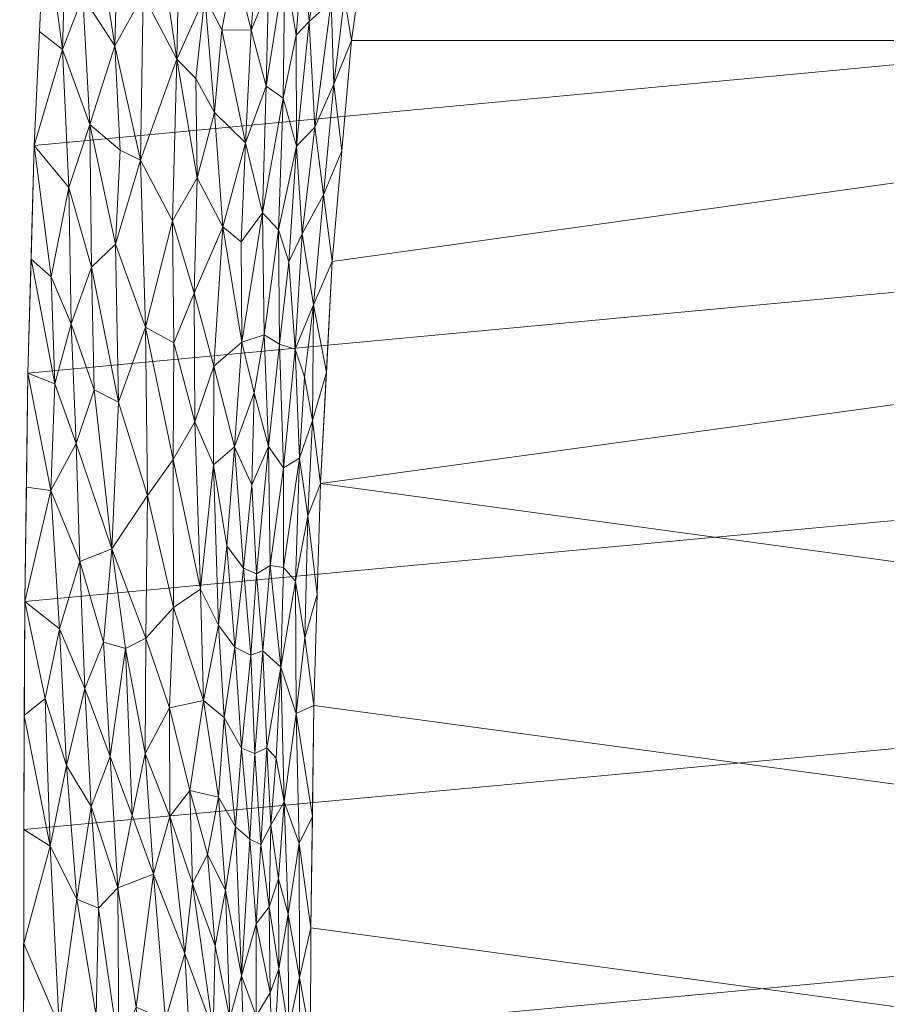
# Model space of a CAD drawing. Header units: millimetres. Extents: x -203 to 203, y 0 to 684.
# Tile 254 of 256: x -192 to -43, y 199 to 369. Entities that reach past the tile are written whole.
import ezdxf

# ---------------------------------------------------------------- set-up
doc = ezdxf.new("R2010")
doc.units = ezdxf.units.MM
doc.layers.add('A-GENM', color=13, linetype='Continuous')

# ---------------------------------------------------------------- blocks, each defined once
blk = doc.blocks.new('Model_CL26225-6DAMYCB - Model_CL26225-6DAMYCB-430334-Preview')
at = {"layer": 'A-GENM', "lineweight": 9}
mesh = blk.add_polyface(dxfattribs=at)
corners = [(171.46, 0, 400), (175.94, 0.49, 400), (180.23, 1.96, 400), (184.09, 4.33, 400), (187.33, 7.51, 400), (189.78, 11.32, 400), (191.29, 15.59, 400), (191.79, 20.09, 400), (191.6, 63.45, 400), (191.42, 106.81, 400), (191.25, 146.18, 400), (191.11, 185.54, 400), (191.09, 224.9, 400), (190.94, 264.27, 400), (190.44, 303.63, 400), (189.41, 342.98, 400), (187.66, 382.31, 400), (184.94, 421.57, 400), (180.92, 460.76, 400), (175.12, 499.7, 400), (166.72, 538.13, 400), (153.95, 575.36, 400), (134.26, 609.4, 400), (108.08, 638.75, 400), (76.41, 662.06, 400), (40.41, 677.81, 400), (1.61, 683.99, 400), (-37.32, 678.86, 400), (-73.68, 663.94, 400), (-105.81, 641.29, 400), (-132.56, 612.47, 400), (-152.92, 578.81, 400), (-166.29, 541.83, 400), (-175.01, 503.45, 400), (-181.02, 464.54, 400), (-185.18, 425.39, 400), (-188.01, 386.13, 400), (-189.85, 346.81, 400), (-190.94, 307.49, 400), (-191.48, 268.08, 400), (-191.66, 228.7, 400), (-191.68, 189.38, 400), (-191.8, 150, 400), (-191.89, 128.4, 400), (-191.99, 106.81, 400), (-192.18, 63.45, 400), (-192.36, 20.09, 400), (-191.87, 15.61, 400), (-190.35, 11.34, 400), (-187.91, 7.51, 400), (-184.67, 4.34, 400), (-180.81, 1.96, 400), (-176.52, 0.5, 400), (-172.03, 0, 400)]
mesh.append_faces([[corners[k] for k in face] for face in [(37, 16, 36)]], dxfattribs={"vtx0": -1, "vtx1": -1})
mesh.append_faces([[corners[k] for k in face] for face in [(9, 44, 0, 8)]], dxfattribs={"vtx0": -1, "vtx1": -1, "vtx2": -1})
mesh.append_faces([[corners[k] for k in face] for face in [(35, 17, 18, 34), (36, 16, 17, 35), (34, 18, 19, 33), (32, 20, 21, 31), (33, 19, 20, 32), (46, 50, 51)]], dxfattribs={"vtx0": -1, "vtx2": -1})
mesh.append_faces([[corners[k] for k in face] for face in [(46, 48, 49, 50)]], dxfattribs={"vtx0": -1, "vtx3": -1})
mesh.append_faces([[corners[k] for k in face] for face in [(21, 22, 31), (3, 4, 7, 2), (1, 2, 7), (52, 53, 46, 51), (45, 46, 53)]], dxfattribs={"vtx1": -1, "vtx2": -1})
mesh.append_faces([[corners[k] for k in face] for face in [(15, 16, 37, 38), (14, 15, 38, 39), (24, 25, 28, 29), (23, 24, 29, 30), (22, 23, 30, 31), (13, 14, 39, 40), (11, 12, 41, 42), (7, 8, 0, 1), (9, 10, 43, 44), (12, 13, 40, 41), (10, 11, 42, 43), (53, 0, 44, 45)]], dxfattribs={"vtx1": -1, "vtx3": -1})
mesh.append_faces([[corners[k] for k in face] for face in [(5, 6, 7, 4), (46, 47, 48)]], dxfattribs={"vtx2": -1})
mesh.append_faces([[corners[k] for k in face] for face in [(25, 26, 27, 28)]], dxfattribs={"vtx3": -1})
mesh = blk.add_polyface(dxfattribs=at)
corners = [(142.13, 20.08), (141.65, 15.64), (140.18, 11.39), (137.79, 7.57), (134.61, 4.38), (130.81, 1.99), (126.57, 0.5), (122.11, 0), (-122.68, 0), (-127.12, 0.5), (-131.37, 1.98), (-135.18, 4.38), (-138.36, 7.56), (-140.74, 11.38), (-142.22, 15.62), (-142.7, 20.08), (-142.55, 58.42), (-142.4, 96.76), (-142.24, 135.13), (-142.21, 173.45), (-142.08, 211.75), (-141.58, 250.13), (-140.44, 288.46), (-138.4, 326.75), (-135.05, 364.95), (-129.8, 402.93), (-121.48, 440.37), (-107.06, 475.85), (-84.56, 506.8), (-54.83, 530.88), (-19.32, 545), (18.79, 545), (54.3, 530.86), (84.01, 506.79), (106.5, 475.84), (120.91, 440.35), (129.23, 402.93), (134.48, 364.94), (137.83, 326.74), (139.87, 288.46), (141.01, 250.13), (141.51, 211.79), (141.63, 173.45), (141.67, 135.1), (141.82, 96.76), (141.98, 58.42)]
mesh.append_faces([[corners[k] for k in face] for face in [(23, 37, 38, 22), (28, 32, 33, 27), (8, 15, 16, 7), (44, 16, 17), (35, 26, 27), (32, 28, 29)]], dxfattribs={"vtx0": -1, "vtx2": -1})
mesh.append_faces([[corners[k] for k in face] for face in [(7, 45, 0, 5), (16, 44, 45, 7)]], dxfattribs={"vtx0": -1, "vtx2": -1, "vtx3": -1})
mesh.append_faces([[corners[k] for k in face] for face in [(0, 3, 4, 5), (22, 38, 39, 40), (27, 33, 34, 35), (15, 10, 11, 12)]], dxfattribs={"vtx0": -1, "vtx3": -1})
mesh.append_faces([[corners[k] for k in face] for face in [(23, 24, 37), (19, 20, 42)]], dxfattribs={"vtx1": -1, "vtx2": -1})
mesh.append_faces([[corners[k] for k in face] for face in [(43, 44, 17, 18), (42, 43, 18, 19), (36, 37, 24, 25), (40, 41, 21, 22), (35, 36, 25, 26), (41, 42, 20, 21)]], dxfattribs={"vtx1": -1, "vtx3": -1})
mesh.append_faces([[corners[k] for k in face] for face in [(5, 6, 7), (30, 31, 32, 29), (13, 14, 15, 12)]], dxfattribs={"vtx2": -1})
mesh.append_faces([[corners[k] for k in face] for face in [(8, 9, 10, 15)]], dxfattribs={"vtx2": -1, "vtx3": -1})
mesh.append_faces([[corners[k] for k in face] for face in [(0, 1, 2, 3)]], dxfattribs={"vtx3": -1})
mesh = blk.add_polyface(dxfattribs=at)
corners = [(-184.96, 363.36, 375.44), (-188.01, 386.13, 400), (-184.2, 389.64, 379.27), (-135.05, 364.95), (-136.73, 345.85), (-138.1, 357.38, 25.57), (-146.85, 354.97, 123.36), (-149.79, 357.07, 156.26), (-146.56, 377.55, 142.89), (-142.38, 368.22, 86.04), (-138.6, 390.43, 73.05), (-138.61, 371.59, 47.78), (-171.04, 372.83, 299.71), (-171.51, 344.29, 293.91), (-175.92, 363.98, 324.06), (-183.89, 339.56, 363.63), (-189.85, 346.81, 400), (-144.58, 346.69, 89.51), (-144.64, 365.87, 108.99), (-134.78, 390.9, 32.57), (-175.25, 389.7, 329.11), (-181.49, 372.53, 358.15), (-180.35, 392.66, 358.61), (-169.85, 392.94, 301.01), (-165.25, 361.73, 263.06), (-160.38, 372.52, 238.98), (-159.51, 399.9, 247.98), (-155.3, 378.46, 210.71), (-175.01, 346, 314.16), (-180.23, 350.41, 344.9), (-136.31, 372.34, 23.25), (-143.42, 381.04, 113.02), (-154.21, 405.91, 221.78), (-150.5, 390.53, 186.71), (-149.39, 373.93, 165.37), (-157.44, 366.79, 218.2), (-153.4, 347.26, 180.57), (-158.71, 352.49, 220.11), (-164.64, 390.94, 271.57), (-161.74, 341.22, 235.35), (-161.96, 358.35, 242.56), (-132.43, 383.94), (-141.41, 349.97, 55.74), (-140.55, 396.92, 103.8), (-142.9, 399.03, 131.96), (-152.41, 366.74, 183.83), (-147.52, 389.43, 163.44), (-186.6, 405.76, 400), (-188.93, 366.47, 400), (-129.8, 402.93)]
mesh.append_faces([[corners[k] for k in face] for face in [(41, 19, 49)]], dxfattribs={"vtx0": -1, "vtx1": -1})
mesh.append_faces([[corners[k] for k in face] for face in [(0, 1, 2), (6, 7, 8), (9, 10, 11), (12, 13, 14), (15, 16, 0), (17, 6, 18), (19, 11, 10), (14, 20, 12), (21, 2, 22), (23, 24, 12), (25, 26, 27), (14, 13, 28), (28, 29, 14), (13, 12, 24), (21, 14, 29), (20, 14, 22), (11, 30, 5), (10, 9, 31), (27, 32, 33), (8, 7, 34), (35, 36, 37), (38, 26, 25), (24, 38, 25), (38, 24, 23), (37, 39, 40), (40, 39, 24), (19, 41, 30), (5, 42, 11), (43, 31, 44), (5, 30, 3), (9, 11, 42), (17, 9, 42), (8, 31, 18), (45, 7, 36), (34, 46, 8), (7, 45, 34), (31, 8, 44), (35, 45, 36), (33, 45, 27), (45, 33, 34), (46, 34, 33), (44, 8, 46), (20, 23, 12), (2, 21, 0), (15, 0, 29), (14, 21, 22), (29, 0, 21), (35, 37, 25), (18, 31, 9), (10, 31, 43), (11, 19, 30), (24, 25, 40), (37, 40, 25), (25, 27, 35), (35, 27, 45), (17, 18, 9), (8, 18, 6)]], dxfattribs={"vtx0": -1, "vtx1": -1, "vtx2": -1})
mesh.append_faces([[corners[k] for k in face] for face in [(2, 1, 47), (0, 16, 48)]], dxfattribs={"vtx0": -1, "vtx2": -1})
mesh.append_faces([[corners[k] for k in face] for face in [(3, 4, 5), (41, 3, 30), (48, 1, 0)]], dxfattribs={"vtx1": -1, "vtx2": -1})
mesh = blk.add_polyface(dxfattribs=at)
corners = [(-179.94, 325.77, 338.22), (-179.48, 304.62, 332.56), (-183.47, 316.01, 357.15), (-186.3, 305.64, 372.4), (-190.39, 327.15, 400), (-186.92, 324.13, 378.56), (-144.58, 346.69, 89.51), (-147.68, 332.23, 114.57), (-146.85, 354.97, 123.36), (-150.45, 335.2, 148.59), (-182.6, 295.34, 349.69), (-149.79, 357.07, 156.26), (-162.14, 299.09, 228.22), (-165.75, 312.75, 253.33), (-162.25, 321.33, 233.19), (-171.51, 344.29, 293.91), (-165.96, 333.77, 258.95), (-170.64, 315.42, 283.04), (-147.49, 312.5, 99.79), (-150.13, 314.09, 132.95), (-183.89, 339.56, 363.63), (-161.74, 341.22, 235.35), (-165.25, 361.73, 263.06), (-175.84, 329.76, 315.42), (-154.14, 330.19, 178.91), (-157.3, 332.76, 203.34), (-153.4, 347.26, 180.57), (-154.04, 312.85, 172.04), (-151.9, 304.09, 149.24), (-155.25, 294.76, 177.52), (-158.84, 308.69, 207.56), (-158.71, 352.49, 220.11), (-165.85, 292.56, 251.03), (-170.28, 286.36, 277.4), (-175.28, 302.49, 308.12), (-141.41, 349.97, 55.74), (-143.6, 331.57, 65.43), (-145.89, 326.72, 89.26), (-146.82, 291.14, 81.35), (-144.82, 311.61, 66.68), (-149.41, 294.83, 115.42), (-139.94, 338.26, 27.85), (-141.66, 319.29, 33.37), (-139.42, 307.6), (-141.83, 299.34, 22.92), (-144.07, 292.8, 47.53), (-143.19, 306.87, 43.93), (-180.23, 350.41, 344.9), (-190.94, 307.49, 400), (-189.85, 346.81, 400), (-175.01, 346, 314.16)]
mesh.append_faces([[corners[k] for k in face] for face in [(49, 5, 4)]], dxfattribs={"vtx0": -1, "vtx1": -1})
mesh.append_faces([[corners[k] for k in face] for face in [(0, 1, 2), (3, 4, 5), (6, 7, 8), (9, 8, 7), (3, 2, 10), (9, 11, 8), (12, 13, 14), (15, 16, 17), (7, 18, 19), (20, 0, 2), (21, 16, 22), (17, 23, 15), (24, 25, 26), (27, 19, 28), (28, 29, 27), (29, 30, 27), (25, 27, 30), (27, 24, 9), (21, 14, 16), (31, 25, 21), (32, 13, 12), (17, 33, 34), (23, 17, 34), (13, 17, 16), (34, 1, 0), (22, 16, 15), (14, 25, 30), (35, 36, 6), (6, 36, 37), (37, 18, 7), (9, 7, 19), (27, 9, 19), (9, 26, 11), (38, 18, 39), (40, 19, 18), (41, 42, 36), (42, 43, 44), (42, 39, 36), (36, 35, 41), (37, 39, 18), (45, 39, 46), (0, 47, 23), (3, 5, 2), (47, 0, 20), (34, 0, 23), (10, 2, 1), (49, 20, 5), (20, 2, 5), (26, 25, 31), (25, 14, 21), (14, 30, 12), (17, 13, 32), (14, 13, 16), (39, 42, 46), (42, 44, 46), (40, 28, 19), (9, 24, 26), (27, 25, 24), (15, 23, 50), (47, 50, 23), (6, 37, 7), (39, 37, 36)]], dxfattribs={"vtx0": -1, "vtx1": -1, "vtx2": -1})
mesh.append_faces([[corners[k] for k in face] for face in [(3, 48, 4)]], dxfattribs={"vtx0": -1, "vtx2": -1})
mesh = blk.add_polyface(dxfattribs=at)
corners = [(140.28, 335.42, 36.08), (142.77, 310.5, 48.02), (140.36, 318.62, 24.02), (147.21, 354.18, 133.23), (147.55, 333.55, 120.72), (145.02, 348.22, 102.56), (145.61, 272.49, 66.58), (145.13, 253.09, 55.4), (142.99, 264.94, 30.33), (144.57, 331.33, 83.65), (143.76, 203.14, 31.36), (143.4, 222.32, 27.34), (145.24, 215.37, 52.6), (136.15, 345.84), (138.17, 358.18, 33.66), (148.22, 193.39, 96.31), (146.73, 174.57, 76.5), (145.92, 194.34, 62.66), (144.38, 190.4, 40.38), (142.98, 183.54, 19.99), (143.13, 287.53, 40.44), (141.26, 230.96), (143.21, 241.8, 27.54), (145.31, 232.99, 54.73), (146.87, 243.67, 77.07), (146.58, 260.02, 76), (145.76, 295.97, 77.28), (141.63, 173.45), (141.57, 192.62), (141.51, 211.79), (144.44, 176.3, 41.97), (141.01, 250.13), (140.44, 269.29), (139.87, 288.46), (148.32, 280.08, 103.71), (147.31, 313.96, 105.43), (145.01, 313.66, 77.17), (147.48, 230.59, 84.38), (147.39, 216.43, 82.85), (142.36, 335.47, 60.68), (141.74, 350.77, 66.95), (138.85, 307.6), (141.2, 302.49, 24), (137.83, 326.74), (-141.66, 319.29, 33.37), (-138.4, 326.75), (-139.42, 307.6), (-139.94, 338.26, 27.85), (-136.73, 345.85), (-138.1, 357.38, 25.57), (-141.41, 349.97, 55.74), (147.65, 294.52, 100.35)]
mesh.append_faces([[corners[k] for k in face] for face in [(13, 0, 43), (43, 2, 41)]], dxfattribs={"vtx0": -1, "vtx1": -1})
mesh.append_faces([[corners[k] for k in face] for face in [(0, 1, 2), (3, 4, 5), (6, 7, 8), (9, 5, 4), (10, 11, 12), (0, 13, 14), (15, 16, 17), (10, 18, 19), (6, 8, 20), (21, 22, 11), (22, 23, 11), (24, 7, 25), (20, 26, 6), (12, 17, 10), (24, 23, 7), (11, 10, 29), (19, 18, 30), (12, 11, 23), (8, 22, 31), (7, 23, 22), (8, 7, 22), (7, 6, 25), (34, 6, 26), (8, 32, 20), (9, 35, 36), (1, 26, 20), (37, 12, 23), (17, 12, 38), (4, 35, 9), (36, 35, 26), (39, 1, 0), (9, 40, 5), (14, 40, 0), (9, 39, 40), (41, 2, 42), (45, 44, 47), (48, 47, 49), (50, 49, 47), (23, 24, 37), (37, 38, 12), (10, 19, 28), (10, 17, 18), (17, 30, 18), (0, 2, 43), (34, 25, 6), (26, 1, 36), (39, 36, 1), (35, 51, 26), (39, 9, 36), (0, 40, 39), (42, 2, 1), (1, 20, 42), (33, 42, 20)]], dxfattribs={"vtx0": -1, "vtx1": -1, "vtx2": -1})
mesh.append_faces([[corners[k] for k in face] for face in [(19, 27, 28), (10, 28, 29), (20, 32, 33), (11, 29, 21), (44, 45, 46), (8, 31, 32), (42, 33, 41)]], dxfattribs={"vtx0": -1, "vtx2": -1})
mesh.append_faces([[corners[k] for k in face] for face in [(21, 31, 22), (48, 45, 47)]], dxfattribs={"vtx1": -1, "vtx2": -1})
mesh = blk.add_polyface(dxfattribs=at)
corners = [(-142.6, 282.87, 24.52), (-141.01, 269.29), (-143.14, 261.78, 23.84), (-182.6, 295.34, 349.69), (-186.99, 287.25, 374.67), (-186.3, 305.64, 372.4), (-140.44, 288.46), (-141.83, 299.34, 22.92), (-139.42, 307.6), (-144.75, 271.58, 47.72), (-146.83, 273.91, 75.36), (-144.07, 292.8, 47.53), (-143.19, 306.87, 43.93), (-153.74, 273.81, 160.71), (-152.26, 288.22, 148.4), (-151.48, 272.85, 135.32), (-176.45, 277.17, 312.72), (-182, 274.96, 344.7), (-165.82, 267.03, 248.9), (-170.28, 286.36, 277.4), (-165.85, 292.56, 251.03), (-161.14, 270.17, 218.39), (-162.14, 299.09, 228.22), (-158.88, 291.66, 204.75), (-149.1, 274.31, 104.82), (-149.41, 294.83, 115.42), (-146.82, 291.14, 81.35), (-170.64, 315.42, 283.04), (-150.36, 259.57, 118.23), (-155.21, 260.2, 172.71), (-158.05, 264, 195.8), (-156.63, 277.68, 185.94), (-151.9, 304.09, 149.24), (-160.65, 250.95, 214.22), (-170.58, 261.74, 277.87), (-166.51, 249.69, 252.82), (-144.82, 311.61, 66.68), (-147.27, 256.71, 76.86), (-147.49, 312.5, 99.79), (-144.63, 248.74, 40.21), (-179.48, 304.62, 332.56), (-175.28, 302.49, 308.12), (-174.08, 259.95, 298.41), (-177.88, 261.06, 320.28), (-185.5, 263.35, 364.54), (-191.48, 268.08, 400), (-191.21, 287.78, 400), (-190.94, 307.49, 400), (-181.11, 253.03, 338.74), (-187.94, 251.31, 378.47), (-158.84, 308.69, 207.56), (-152.46, 258.78, 145.57), (-155.25, 294.76, 177.52), (-141.58, 250.13)]
mesh.append_faces([[corners[k] for k in face] for face in [(6, 7, 8), (53, 2, 1)]], dxfattribs={"vtx0": -1, "vtx1": -1})
mesh.append_faces([[corners[k] for k in face] for face in [(0, 1, 2), (3, 4, 5), (9, 10, 11), (11, 12, 7), (13, 14, 15), (3, 16, 17), (18, 19, 20), (21, 22, 23), (21, 18, 20), (24, 25, 26), (27, 20, 19), (28, 15, 24), (29, 30, 31), (32, 25, 14), (18, 21, 33), (34, 16, 19), (34, 19, 18), (24, 26, 10), (13, 29, 31), (33, 21, 30), (34, 18, 35), (30, 21, 23), (11, 26, 36), (37, 10, 9), (26, 25, 38), (25, 24, 15), (0, 11, 7), (0, 7, 6), (9, 11, 0), (39, 9, 2), (16, 40, 41), (19, 16, 41), (42, 43, 16), (16, 3, 40), (3, 17, 4), (44, 4, 17), (4, 47, 5), (48, 44, 17), (43, 17, 16), (45, 44, 49), (17, 43, 48), (16, 34, 42), (23, 22, 50), (21, 20, 22), (15, 28, 51), (37, 28, 24), (13, 15, 51), (15, 14, 25), (29, 13, 51), (13, 31, 52), (52, 32, 14), (13, 52, 14), (52, 31, 23), (24, 10, 37), (11, 10, 26), (0, 2, 9), (45, 4, 44), (52, 23, 50), (23, 31, 30)]], dxfattribs={"vtx0": -1, "vtx1": -1, "vtx2": -1})
mesh.append_faces([[corners[k] for k in face] for face in [(0, 6, 1), (4, 45, 46)]], dxfattribs={"vtx0": -1, "vtx2": -1})
mesh.append_faces([[corners[k] for k in face] for face in [(46, 47, 4)]], dxfattribs={"vtx1": -1, "vtx2": -1})
mesh = blk.add_polyface(dxfattribs=at)
corners = [(-187.09, 225.85, 373.25), (-191.57, 248.39, 400), (-187.94, 251.31, 378.47), (-163.01, 235.42, 230.45), (-166.43, 230.93, 252.58), (-166.51, 249.69, 252.82), (-147.27, 256.71, 76.86), (-144.63, 248.74, 40.21), (-146.72, 233.45, 66.23), (-144.75, 271.58, 47.72), (-147.66, 220.18, 78.63), (-148.98, 229.47, 97.19), (-154.06, 242.77, 161.83), (-155.13, 229.17, 171.93), (-157.07, 248.02, 187.69), (-176.75, 241.29, 313.56), (-181.11, 253.03, 338.74), (-177.88, 261.06, 320.28), (-180, 232.66, 332.21), (-184.28, 239.75, 356.97), (-185.5, 263.35, 364.54), (-182.52, 216.68, 346.94), (-170.7, 241.8, 278.37), (-170.58, 261.74, 277.87), (-162.54, 219.36, 227.96), (-158.03, 234.3, 195.32), (-159.93, 224.36, 209.65), (-152.63, 227.04, 147.21), (-150.76, 226.11, 121.84), (-151.52, 212.43, 133.57), (-151.77, 241.83, 135.68), (-149.72, 242.8, 107.92), (-152.46, 258.78, 145.57), (-155.21, 260.2, 172.71), (-150.36, 259.57, 118.23), (-160.65, 250.95, 214.22), (-144.14, 226.26, 30.18), (-141.83, 230.94), (-146.01, 214.08, 55.34), (-148.09, 241.01, 85.68), (-149.29, 215.36, 101.7), (-158.05, 264, 195.8), (-156.82, 218.2, 186.68), (-169.24, 220.98, 270.15), (-165.82, 267.03, 248.9), (-172.96, 231.11, 291.85), (-174.08, 259.95, 298.41), (-143.14, 261.78, 23.84), (-141.58, 250.13), (-175.41, 218.65, 306.24), (-178.78, 215.14, 325.55), (-191.66, 228.7, 400), (-142.08, 211.75), (-191.48, 268.08, 400)]
mesh.append_faces([[corners[k] for k in face] for face in [(37, 7, 48), (53, 2, 1)]], dxfattribs={"vtx0": -1, "vtx1": -1})
mesh.append_faces([[corners[k] for k in face] for face in [(0, 1, 2), (3, 4, 5), (6, 7, 8), (6, 9, 7), (8, 10, 11), (12, 13, 14), (15, 16, 17), (18, 19, 16), (20, 16, 19), (19, 18, 21), (5, 22, 23), (24, 4, 3), (14, 13, 25), (21, 0, 19), (26, 24, 3), (27, 28, 29), (28, 30, 31), (12, 32, 30), (12, 14, 33), (31, 34, 6), (25, 26, 3), (11, 28, 31), (31, 30, 34), (14, 25, 35), (7, 36, 8), (7, 37, 36), (36, 38, 8), (39, 8, 11), (8, 38, 10), (28, 11, 40), (11, 31, 39), (28, 27, 30), (12, 30, 27), (30, 32, 34), (13, 12, 27), (41, 33, 14), (32, 12, 33), (31, 6, 39), (6, 8, 39), (13, 42, 25), (26, 25, 42), (25, 3, 35), (35, 3, 5), (22, 4, 43), (5, 44, 35), (43, 45, 22), (15, 17, 46), (22, 5, 4), (35, 41, 14), (7, 47, 48), (19, 2, 20), (16, 15, 18), (49, 18, 15), (49, 50, 18), (49, 15, 45), (23, 22, 46), (46, 22, 45), (49, 45, 43), (46, 45, 15), (0, 2, 19)]], dxfattribs={"vtx0": -1, "vtx1": -1, "vtx2": -1})
mesh.append_faces([[corners[k] for k in face] for face in [(0, 51, 1)]], dxfattribs={"vtx0": -1, "vtx2": -1})
mesh.append_faces([[corners[k] for k in face] for face in [(37, 52, 36)]], dxfattribs={"vtx1": -1, "vtx2": -1})
mesh = blk.add_polyface(dxfattribs=at)
corners = [(-175.24, 190.81, 306.25), (-178.78, 215.14, 325.55), (-175.41, 218.65, 306.24), (-147.66, 220.18, 78.63), (-147.61, 204.65, 78.32), (-149.29, 215.36, 101.7), (-179.15, 196.54, 328.18), (-180.85, 172.39, 338.39), (-185.54, 194.83, 364.57), (-144.14, 226.26, 30.18), (-142.08, 211.75), (-144.07, 203.15, 27.64), (-175.57, 174.5, 308.75), (-142.14, 192.6), (-144.04, 183.57, 27.17), (-146.01, 214.08, 55.34), (-158.02, 172.67, 200.3), (-162.45, 182.21, 230.06), (-158.94, 194.05, 204.79), (-163.88, 207.3, 237.48), (-169.24, 220.98, 270.15), (-172.28, 198.03, 289.15), (-186.47, 165.58, 370.02), (-191.68, 189.38, 400), (-187.09, 225.85, 373.25), (-191.67, 209.04, 400), (-191.66, 228.7, 400), (-148.67, 185.92, 95.37), (-151.54, 196.55, 135.95), (-149.13, 200.51, 100.53), (-150.92, 172.41, 131.59), (-153.44, 184.37, 160.71), (-182.52, 216.68, 346.94), (-180, 232.66, 332.21), (-167.17, 195.82, 258.9), (-166.19, 170.06, 254.68), (-170.94, 177.38, 282.43), (-166.43, 230.93, 252.58), (-162.54, 219.36, 227.96), (-156.1, 196.11, 182.81), (-149.53, 175.43, 109.87), (-154.05, 203.45, 164.18), (-152.63, 227.04, 147.21), (-151.52, 212.43, 133.57), (-156.82, 218.2, 186.68), (-158.6, 208.6, 201.03), (-155.13, 229.17, 171.93), (-145.47, 170.41, 49.18), (-145.96, 194.09, 54.95), (-142.21, 173.45), (-148.98, 229.47, 97.19), (-150.76, 226.11, 121.84), (-159.93, 224.36, 209.65), (-148.06, 170.5, 88.4)]
mesh.append_faces([[corners[k] for k in face] for face in [(13, 11, 10)]], dxfattribs={"vtx0": -1, "vtx1": -1})
mesh.append_faces([[corners[k] for k in face] for face in [(0, 1, 2), (3, 4, 5), (6, 7, 8), (9, 10, 11), (6, 0, 12), (11, 13, 14), (3, 15, 4), (16, 17, 18), (18, 17, 19), (20, 21, 2), (8, 22, 23), (12, 7, 6), (27, 28, 29), (28, 30, 31), (32, 33, 1), (20, 19, 34), (35, 36, 34), (17, 34, 19), (19, 37, 38), (35, 34, 17), (20, 34, 21), (16, 18, 39), (40, 28, 27), (29, 5, 4), (28, 31, 41), (42, 43, 41), (44, 39, 45), (45, 39, 18), (41, 44, 46), (47, 48, 14), (14, 48, 11), (48, 15, 11), (11, 15, 9), (15, 48, 4), (48, 27, 4), (29, 4, 27), (50, 3, 5), (5, 29, 43), (5, 43, 51), (41, 43, 28), (41, 46, 42), (44, 45, 52), (18, 38, 45), (39, 44, 41), (38, 18, 19), (41, 31, 39), (16, 39, 31), (45, 38, 52), (37, 19, 20), (2, 21, 0), (6, 8, 32), (25, 24, 8), (8, 24, 32), (43, 29, 28), (53, 27, 48), (28, 40, 30), (0, 6, 1), (0, 21, 36), (34, 36, 21), (6, 32, 1)]], dxfattribs={"vtx0": -1, "vtx1": -1, "vtx2": -1})
mesh.append_faces([[corners[k] for k in face] for face in [(24, 25, 26), (8, 23, 25)]], dxfattribs={"vtx0": -1, "vtx2": -1})
mesh.append_faces([[corners[k] for k in face] for face in [(13, 49, 14)]], dxfattribs={"vtx1": -1, "vtx2": -1})

msp = doc.modelspace()

# ---------------------------------------------------------------- block references
at = {"layer": 'A-GENM', "lineweight": 9}
msp.add_blockref('Model_CL26225-6DAMYCB - Model_CL26225-6DAMYCB-430334-Preview', (0, 0), dxfattribs=at)

doc.saveas('drawing.dxf')
